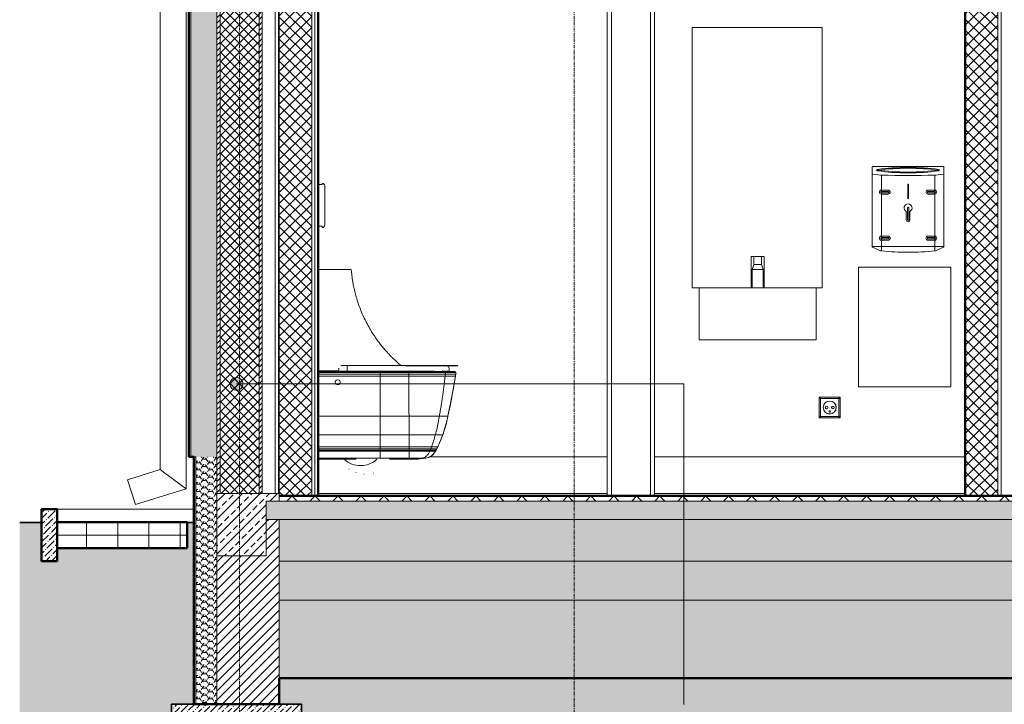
# Model space of a CAD drawing. Header units: millimetres. Extents: x -37728 to 44100, y 631619 to 691915.
# Tile 190 of 256: x -8476 to -4691, y 684327 to 686958. Entities that reach past the tile are written whole.
import ezdxf

# ---------------------------------------------------------------- set-up
doc = ezdxf.new("R2010")
doc.units = ezdxf.units.MM
doc.linetypes.add('Linia siatki', pattern=[2.2225, 1.27, -0.3175, 0.3175, -0.3175])
doc.layers.add('_XREF', color=7, linetype='Continuous')
for name, color, linetype, lineweight in [('A-ANNO-IDEN', 252, 'Continuous', 5), ('A-DOOR', 252, 'Continuous', 5), ('A-FLOR', 252, 'Continuous', 5), ('A-FLOR-MCUT', 252, 'Continuous', 5), ('A-FLOR-PATT', 252, 'Continuous', 5), ('A-GENM', 252, 'Continuous', 5), ('A-WALL', 252, 'Continuous', 35), ('A-WALL-PATT', 252, 'Continuous', 35), ('C-TOPO', 252, 'Continuous', 5), ('E-ELEC-FIXT', 252, 'Continuous', 5), ('I-FURN', 252, 'Continuous', 5), ('P-PIPE', 252, 'Continuous', 5), ('P-SANR-FIXT', 252, 'Continuous', 5), ('S-FNDN', 252, 'Continuous', 5), ('S-GRID', 252, 'Continuous', 5)]:
    doc.layers.add(name, color=color, linetype=linetype, lineweight=lineweight)
pattern_1 = [(0, (-605.9514, 3277.6592), (2.381, 1.375), [1.587, -3.175]), (120, (-605.9514, 3277.6592), (-2.381285, 1.3745065), [1.588, -3.175]), (60, (-605.9514, 3277.6592), (-0.000285, 2.7495065), [0, -3.175, 1.587, 0])]
pattern_2 = [(45, (-605.9514, 3277.6592), (-1.06066, 1.06066), [])]
pattern_3 = [(45, (-605.9514, 3277.6592), (-1.767767, 1.767767), []), (135, (-605.9514, 3277.6592), (-1.767767, -1.767767), [])]
pattern_4 = [(45, (-605.9514, 3277.6592), (0.841457, 3.0872282), [3.969, -0.79375, 0.16764, -0.62611])]
pattern_5 = [(45, (-605.9514, 3277.6592), (-2.12132, 2.12132), []), (135, (-605.9514, 3277.6592), (-2.12132, -2.12132), [])]

# ---------------------------------------------------------------- blocks, each defined once
blk = doc.blocks.new('Gniazdko - pojedyncze - Pojedyncza-8825553-Przekrój')
at = {"layer": 'E-ELEC-FIXT', "color": 252}
for p, q in [((65750.53, 48), (65758.53, 48)), ((65750.53, 48), (65751.03, 47.5)), ((65750.53, 40), (65750.53, 48)), ((65758.03, 47.5), (65751.03, 47.5)), ((65751.03, 47.5), (65751.03, 40.5)), ((65758.03, 47.5), (65758.53, 48)), ((65758.03, 40.5), (65758.03, 47.5)), ((65758.53, 48), (65758.53, 40)), ((65750.53, 40), (65751.03, 40.5)), ((65758.53, 40), (65750.53, 40)), ((65751.03, 40.5), (65758.03, 40.5)), ((65758.53, 40), (65758.03, 40.5))]:
    blk.add_line(p, q, dxfattribs=at)
for centre, radius in [((65754.53, 44), 2.5), ((65754.53, 44), 2.48), ((65753.35, 44), 0.5), ((65753.35, 44), 0.473), ((65754.53, 42.47), 0.291), ((65755.76, 44), 0.5), ((65755.76, 44), 0.473)]:
    blk.add_circle(centre, radius, dxfattribs=at)
blk = doc.blocks.new('Drz Drzwi pełne x1 ___regulowane - Dd - W - łazienkowe - 87_6 x 203_7 _80 x 200_-9243152-Przekrój')
at = {"layer": 'A-DOOR', "color": 252}
for p, q in [((65669.01, 219.7), (65669.01, 10)), ((65670.61, 219.7), (65669.01, 219.7)), ((65670.61, 10), (65670.61, 219.7)), ((65685.61, 219.7), (65685.61, 10)), ((65687.21, 219.7), (65685.61, 219.7)), ((65687.21, 10), (65687.21, 219.7)), ((65685.61, 212.2), (65670.61, 212.2)), ((65669.01, 10), (65670.61, 10)), ((65685.61, 10), (65687.21, 10))]:
    blk.add_line(p, q, dxfattribs=at)
blk = doc.blocks.new('ARu Rura spustowa okrągła ___FK_04_0 - Na ziemię _φ10_-9230879-Przekrój')
at = {"layer": 'P-PIPE', "color": 252}
for p, q in [((65467.76, 316.69), (65467.76, 274.6)), ((65468.67, 316.69), (65467.76, 316.69)), ((65477.76, 316.69), (65468.87, 316.69)), ((65477.76, 316.13), (65477.76, 316.69)), ((65477.76, 278.75), (65477.76, 315.68)), ((65503.06, 253.45), (65477.76, 278.75)), ((65467.76, 274.6), (65497.06, 245.31)), ((65497.06, 245.31), (65497.06, 20.14)), ((65507.06, 231.32), (65507.06, 234.07)), ((65507.06, 12.79), (65507.06, 220.25)), ((65497.06, 20.14), (65484.57, 16.24)), ((65484.57, 16.24), (65487.55, 6.69)), ((65487.55, 6.69), (65507.06, 12.79))]:
    blk.add_line(p, q, dxfattribs=at)
for points, knots in [([(65467.76, 274.6), (65467.76, 274.61), (65467.88, 274.65), (65468.38, 274.86), (65469.19, 275.19), (65470.06, 275.56), (65470.84, 275.88), (65471.47, 276.14), (65472.11, 276.4), (65472.76, 276.68), (65473.42, 276.95), (65474.06, 277.21), (65474.68, 277.47), (65475.47, 277.8), (65476.34, 278.16), (65477.14, 278.49), (65477.65, 278.7), (65477.76, 278.75), (65477.76, 278.75)], [0, 0, 0, 0, 0.083333, 0.166667, 0.25, 0.333333, 0.375, 0.416667, 0.458333, 0.5, 0.541667, 0.583333, 0.625, 0.666667, 0.75, 0.833333, 0.916667, 1, 1, 1, 1]), ([(65497.06, 245.31), (65497.06, 245.31), (65497.18, 245.35), (65497.68, 245.56), (65498.49, 245.9), (65499.36, 246.26), (65500.14, 246.58), (65500.76, 246.84), (65501.41, 247.11), (65502.06, 247.38), (65502.62, 247.61), (65502.95, 247.74), (65503.07, 247.79)], [0, 0, 0, 0, 0.0833333, 0.1666667, 0.25, 0.3333333, 0.375, 0.4166667, 0.4583333, 0.5, 0.5416667, 0.5643951, 0.5643951, 0.5643951, 0.5643951]), ([(65497.06, 20.14), (65497.06, 20.14), (65497.18, 20.06), (65497.6, 19.75), (65498.08, 19.39), (65498.52, 19.07), (65499.01, 18.71), (65499.56, 18.31), (65500.14, 17.88), (65500.76, 17.42), (65501.41, 16.95), (65501.95, 16.55), (65502.39, 16.23), (65502.82, 15.91), (65503.25, 15.59), (65503.67, 15.29), (65504.08, 14.98), (65504.57, 14.62), (65505.11, 14.22), (65505.61, 13.86), (65506.04, 13.54), (65506.53, 13.18), (65506.95, 12.87), (65507.06, 12.79), (65507.06, 12.79)], [0, 0, 0, 0, 0.083333, 0.166667, 0.208333, 0.25, 0.291667, 0.333333, 0.375, 0.416667, 0.458333, 0.5, 0.520833, 0.541667, 0.583333, 0.604167, 0.625, 0.666667, 0.708333, 0.75, 0.791667, 0.833333, 0.916667, 1, 1, 1, 1])]:
    blk.add_open_spline(points, degree=3, knots=knots, dxfattribs=at)
blk = doc.blocks.new('Mediclinics_Steel paper towel CZ folds dispenser_DT2106x - DT2106C-9027484-Przekrój')
at = {"layer": 'A-GENM', "color": 252}
for p, q in [((65770.93, 105.76), (65770.93, 136.53)), ((65771.01, 136.69), (65798.36, 136.69)), ((65798.43, 105.76), (65798.43, 136.53)), ((65774.08, 133.35), (65771.05, 133.72)), ((65772.67, 135.1), (65772.67, 135.39)), ((65774.4, 133.32), (65774.4, 104.21)), ((65794.97, 133.32), (65794.97, 104.21)), ((65798.32, 133.72), (65795.28, 133.35)), ((65796.67, 135.1), (65796.67, 135.39)), ((65784.53, 124.48), (65784.53, 129.68)), ((65784.83, 129.68), (65784.83, 124.48)), ((65774.43, 127.57), (65777.03, 127.57)), ((65777.03, 127.04), (65774.43, 127.04)), ((65774.43, 126.54), (65777.03, 126.54)), ((65777.03, 126.01), (65774.43, 126.01)), ((65792.33, 127.57), (65794.93, 127.57)), ((65794.93, 127.04), (65792.33, 127.04)), ((65792.33, 126.54), (65794.93, 126.54)), ((65794.93, 126.01), (65792.33, 126.01)), ((65783.98, 116.13), (65783.98, 119.38)), ((65784.43, 120.73), (65784.43, 116.13)), ((65784.93, 116.13), (65784.93, 120.73)), ((65785.38, 119.38), (65785.38, 116.13)), ((65774.43, 109.87), (65777.03, 109.87)), ((65792.33, 109.87), (65794.93, 109.87)), ((65777.03, 109.34), (65774.43, 109.34)), ((65774.43, 108.84), (65777.03, 108.84)), ((65777.03, 108.31), (65774.43, 108.31)), ((65794.93, 109.34), (65792.33, 109.34)), ((65792.33, 108.84), (65794.93, 108.84)), ((65794.93, 108.31), (65792.33, 108.31)), ((65798.43, 105.86), (65770.93, 105.86)), ((65774.1, 104.29), (65771.04, 105.61)), ((65795.27, 104.29), (65798.33, 105.61))]:
    blk.add_line(p, q, dxfattribs=at)
for centre, radius, start, end in [((65771.13, 136.53), 0.193, 126.3422, 180), ((65798.24, 136.53), 0.193, 0, 53.6578), ((65784.68, 129.68), 0.15, 0, 180), ((65774.43, 126.79), 0.78, 90, 270), ((65774.43, 126.79), 0.25, 90, 270), ((65777.03, 126.79), 0.78, 270, 90), ((65777.03, 126.79), 0.25, 270, 90), ((65792.33, 126.79), 0.78, 90, 270), ((65792.33, 126.79), 0.25, 90, 270), ((65794.93, 126.79), 0.78, 270, 90), ((65794.93, 126.79), 0.25, 270, 90), ((65784.68, 120.73), 1.52, 297.4211, 242.5789), ((65784.68, 124.48), 0.15, 180, 0), ((65784.68, 120.73), 0.25, 0, 180), ((65784.68, 116.13), 0.7, 180, 0), ((65784.68, 116.13), 0.25, 180, 0), ((65774.43, 109.09), 0.78, 90, 270), ((65777.03, 109.09), 0.78, 270, 90), ((65792.33, 109.09), 0.78, 90, 270), ((65794.93, 109.09), 0.78, 270, 90), ((65774.43, 109.09), 0.25, 90, 270), ((65777.03, 109.09), 0.25, 270, 90), ((65792.33, 109.09), 0.25, 90, 270), ((65794.93, 109.09), 0.25, 270, 90), ((65771.11, 105.77), 0.18, 184.3506, 246.7069), ((65774.5, 105.21), 1, 246.249, 264.0756), ((65784.63, 202.83), 99.14, 264.0756, 270.0317), ((65784.74, 202.83), 99.14, 269.9683, 275.9242), ((65784.74, 202.83), 99.14, 269.9683, 275.9162), ((65794.87, 105.21), 1, 275.053, 293.751), ((65798.26, 105.77), 0.18, 293.2931, 355.6494)]:
    blk.add_arc(centre, radius, start, end, dxfattribs=at)
for centre, major_axis, start_param, end_param in [((65784.06, 130.5), (22.31, 0), 1.543125, 2.093468), ((65785.29, 130.5), (22.31, 0), 1.048125, 1.598468), ((65771.14, 133.76), (0.208, 0), 3.141592, 4.262019), ((65773.17, 135.39), (0.5, 0), 2.108357, 4.174828), ((65773.17, 135.1), (0.5, 0), 3.141593, 4.174828), ((65784.06, 140.28), (22.31, 0), 4.189717, 4.740061), ((65784.06, 139.99), (22.31, 0), 4.189717, 4.740061), ((65784.06, 130.21), (22.23, 0), 1.543025, 2.079309), ((65774.5, 133.57), (0.973, 0), 4.270391, 4.611062), ((65784.69, 165.11), (123.26, 0), 4.628821, 4.795707), ((65785.29, 130.21), (22.23, 0), 1.062295, 1.598567), ((65785.29, 140.28), (22.31, 0), 4.684717, 5.235061), ((65785.29, 139.99), (22.31, 0), 4.684717, 5.235061), ((65794.87, 133.57), (0.973, 0), 4.795707, 5.152229), ((65796.17, 135.39), (0.5, 0), 5.24995, 7.316421), ((65796.17, 135.1), (0.5, 0), 5.24995, 6.283185), ((65798.23, 133.76), (-0.208, 0), 2.044867, 3.150243)]:
    blk.add_ellipse(centre, major_axis=major_axis, ratio=0.258819, start_param=start_param, end_param=end_param, dxfattribs=at)
blk = doc.blocks.new('PRD_AR_WstBns_RodanWasteBin_RODX605_605S_607 - RODX605-8269103-Przekrój')
at = {"layer": 'I-FURN', "color": 252}
for p, q in [((65765.64, 97.77), (65765.64, 52)), ((65800.91, 98), (65765.86, 98)), ((65801.14, 52), (65801.14, 97.77)), ((65765.64, 52), (65765.86, 52)), ((65765.86, 52), (65800.91, 52)), ((65800.91, 52), (65801.14, 52))]:
    blk.add_line(p, q, dxfattribs=at)
for points in [[(65765.64, 97.77), (65765.64, 97.79), (65765.64, 97.82), (65765.65, 97.86), (65765.67, 97.89), (65765.69, 97.92), (65765.7, 97.93)], [(65765.7, 97.93), (65765.72, 97.92), (65765.74, 97.89), (65765.78, 97.86), (65765.82, 97.82), (65765.84, 97.79), (65765.86, 97.77)], [(65800.91, 97.77), (65800.93, 97.79), (65800.96, 97.82), (65801, 97.86), (65801.03, 97.89), (65801.06, 97.92), (65801.07, 97.93)], [(65801.07, 97.93), (65801.09, 97.92), (65801.11, 97.89), (65801.12, 97.86), (65801.13, 97.82), (65801.14, 97.79), (65801.14, 97.77)]]:
    blk.add_open_spline(points, degree=3, knots=[0, 0, 0, 0, 0.333333, 0.5, 0.666667, 1, 1, 1, 1], dxfattribs=at)
for points in [[(65765.86, 98), (65765.84, 98), (65765.8, 97.99), (65765.75, 97.97), (65765.72, 97.95), (65765.7, 97.93)], [(65801.07, 97.93), (65801.06, 97.95), (65801.03, 97.97), (65800.97, 97.99), (65800.93, 98), (65800.91, 98)]]:
    blk.add_open_spline(points, degree=3, dxfattribs=at)
blk = doc.blocks.new('OHy Szereg Ustęp ___FK_04_0 - Ustęp-9271751-Przekrój')
at = {"layer": 'P-SANR-FIXT', "color": 252}
for p, q in [((65559.36, 129.66), (65557.86, 129.66)), ((65559.36, 130.16), (65559.36, 129.66)), ((65560.36, 114.16), (65560.36, 129.16)), ((65557.86, 113.66), (65559.36, 113.66)), ((65559.36, 113.66), (65559.36, 113.16)), ((65560.38, 116.77), (65560.36, 116.77)), ((65560.36, 114.37), (65560.38, 114.37)), ((65560.38, 114.37), (65560.38, 116.77)), ((65560.38, 114.37), (65560.38, 116.77)), ((65557.86, 58.16), (65565.81, 58.16)), ((65581.75, 57.91), (65557.86, 57.91)), ((65557.86, 57.4), (65581.75, 57.4)), ((65557.86, 56.86), (65581.75, 56.86)), ((65565.81, 59.12), (65565.81, 57.95)), ((65569.04, 57.95), (65566.3, 57.95)), ((65566.63, 60.1), (65566.63, 60.05)), ((65566.71, 60.1), (65566.63, 60.1)), ((65569.09, 60.1), (65566.63, 60.1)), ((65566.63, 60.05), (65566.71, 60.07)), ((65569.04, 57.95), (65569.04, 59.12)), ((65569.04, 57.95), (65590.12, 57.95)), ((65569.09, 60.1), (65594.55, 60.1)), ((65590.12, 60.1), (65569.09, 60.1)), ((65592.75, 57.91), (65581.75, 57.91)), ((65581.75, 56.86), (65581.75, 57.4)), ((65581.75, 57.4), (65592.75, 57.4)), ((65581.75, 56.02), (65581.75, 56.86)), ((65581.75, 56.86), (65592.75, 56.86)), ((65602.4, 57.95), (65590.12, 57.95)), ((65594.55, 60), (65591.38, 60)), ((65592.75, 57.91), (65606.33, 57.91)), ((65606.78, 57.4), (65592.75, 57.4)), ((65592.75, 56.86), (65592.75, 57.4)), ((65606.78, 56.86), (65592.75, 56.86)), ((65611.61, 60.1), (65594.55, 60.1)), ((65594.55, 60), (65611.61, 60)), ((65610.15, 57.91), (65605.47, 58.07)), ((65606.33, 57.91), (65610.15, 57.91)), ((65610.73, 57.4), (65606.78, 57.4)), ((65606.78, 56.86), (65606.78, 57.4)), ((65610.73, 56.86), (65606.78, 56.86)), ((65607.08, 60.1), (65607.18, 60.1)), ((65607.43, 59.95), (65607.52, 59.85)), ((65608.16, 57.96), (65608.16, 59.12)), ((65610.6, 56.02), (65610.73, 56.86)), ((65610.73, 56.86), (65610.73, 57.4)), ((65610.73, 56.86), (65610.73, 57.4)), ((65611.61, 60), (65611.61, 60.1)), ((65557.86, 56.02), (65581.75, 56.02)), ((65564.37, 54.02), (65564.37, 53.71)), ((65566.37, 53.71), (65566.37, 54.02)), ((65581.75, 56.02), (65592.75, 56.02)), ((65606.68, 56.02), (65592.75, 56.02)), ((65610.6, 56.02), (65606.68, 56.02)), ((65557.86, 40.66), (65581.74, 40.66)), ((65581.74, 38.81), (65581.74, 40.66)), ((65581.74, 40.66), (65592.78, 40.66)), ((65604.46, 40.66), (65592.78, 40.66)), ((65607.74, 40.66), (65604.46, 40.66)), ((65607.33, 38.81), (65605.75, 33.57)), ((65607.33, 38.81), (65607.74, 40.66)), ((65557.86, 33.57), (65581.73, 33.57)), ((65581.73, 33.57), (65592.8, 33.57)), ((65602.92, 33.57), (65592.8, 33.57)), ((65605.75, 33.57), (65602.92, 33.57)), ((65605.75, 33.57), (65603.83, 28.92)), ((65557.86, 28.92), (65581.73, 28.92)), ((65557.86, 28.17), (65581.73, 28.17)), ((65557.86, 27.57), (65581.72, 27.57)), ((65557.86, 27.21), (65581.72, 27.21)), ((65581.72, 27.57), (65581.73, 28.17)), ((65581.72, 27.21), (65581.72, 27.57)), ((65581.72, 27.57), (65592.83, 27.57)), ((65581.72, 27.21), (65592.83, 27.21)), ((65581.73, 28.92), (65592.82, 28.92)), ((65581.73, 28.17), (65581.73, 28.92)), ((65581.73, 28.17), (65592.82, 28.17)), ((65601.42, 28.92), (65592.82, 28.92)), ((65601.13, 28.17), (65592.82, 28.17)), ((65600.9, 27.57), (65592.83, 27.57)), ((65600.73, 27.21), (65592.83, 27.21)), ((65602.94, 27.21), (65600.73, 27.21)), ((65603.15, 27.57), (65600.9, 27.57)), ((65603.45, 28.17), (65601.13, 28.17)), ((65603.82, 28.92), (65601.42, 28.92)), ((65602.94, 27.21), (65603.15, 27.57)), ((65603.15, 27.57), (65603.45, 28.17)), ((65603.45, 28.17), (65603.83, 28.92)), ((65557.86, 24.49), (65581.71, 24.49)), ((65572.45, 24.16), (65557.86, 24.16)), ((65572.45, 24.16), (65557.86, 24.16)), ((65581.71, 24.49), (65592.89, 24.49)), ((65592.96, 24.16), (65585.22, 24.16)), ((65592.96, 24.16), (65585.22, 24.16)), ((65597.83, 24.49), (65592.89, 24.49)), ((65592.96, 24.16), (65594.33, 24.16)), ((65592.96, 24.16), (65594.33, 24.16)), ((65594.33, 24.16), (65595.4, 24.16)), ((65594.33, 24.16), (65595.4, 24.16)), ((65595.4, 24.16), (65596.08, 24.16)), ((65595.4, 24.16), (65595.91, 24.16)), ((65595.91, 24.16), (65596.08, 24.16)), ((65599.2, 24.49), (65596.08, 24.16)), ((65599.2, 24.49), (65596.08, 24.16)), ((65599.2, 24.49), (65597.83, 24.49)), ((65600.18, 24.76), (65599.2, 24.49))]:
    blk.add_line(p, q, dxfattribs=at)
at = {"layer": 'P-SANR-FIXT', "color": 252, "flags": 128}
for points in [[(65569.09, 60.1), (65567.76, 60.1), (65566.93, 60.1), (65566.86, 60.1)], [(65592.52, 60.1), (65590.63, 60.1), (65590.12, 60.1)], [(65592.75, 56.02), (65592.75, 56.44), (65592.75, 56.86)], [(65606.68, 56.02), (65606.73, 56.44), (65606.78, 56.86)], [(65607.39, 60), (65607.96, 59.71), (65608.16, 59.12)], [(65610.15, 57.91), (65610.38, 57.81), (65610.54, 57.7), (65610.65, 57.57), (65610.72, 57.42), (65610.73, 57.4)], [(65610.6, 56.02), (65610.66, 56.44), (65610.73, 56.85)], [(65610.6, 56.02), (65609.53, 49.54), (65607.74, 40.66)], [(65592.78, 38.81), (65592.78, 39.73), (65592.78, 40.66)], [(65604.14, 38.81), (65604.3, 39.73), (65604.46, 40.66)], [(65607.33, 38.81), (65607.53, 39.73), (65607.74, 40.66)], [(65592.82, 28.17), (65592.82, 28.54), (65592.82, 28.92)], [(65592.83, 27.57), (65592.83, 27.87), (65592.82, 28.17)], [(65592.83, 27.21), (65592.83, 27.39), (65592.83, 27.57)], [(65602.94, 27.21), (65601.63, 25.6), (65599.8, 24.63), (65599.2, 24.49)], [(65600.73, 27.21), (65600.81, 27.39), (65600.9, 27.57)], [(65600.9, 27.57), (65601.01, 27.87), (65601.13, 28.17)], [(65601.13, 28.17), (65601.28, 28.54), (65601.42, 28.92)], [(65602.94, 27.21), (65603.04, 27.39), (65603.15, 27.57)], [(65603.15, 27.57), (65603.3, 27.87), (65603.45, 28.17)], [(65603.45, 28.17), (65603.64, 28.54), (65603.82, 28.92)]]:
    blk.add_lwpolyline(points, dxfattribs=at)
at = {"layer": 'P-SANR-FIXT', "color": 252}
for centre, start, end in [((65559.36, 129.16), 0, 90), ((65559.36, 114.16), 270, 0)]:
    blk.add_arc(centre, 1, start, end, dxfattribs=at)
for start_param, end_param in [(0, 3.141593), (3.141593, 6.283185)]:
    blk.add_ellipse((65565.37, 53.71), major_axis=(1, 0), ratio=0.984808, start_param=start_param, end_param=end_param, dxfattribs=at)
for points, knots in [([(65569.04, 59.12), (65569.04, 59.23), (65569.04, 59.45), (65569.05, 59.78), (65569.06, 59.99), (65569.07, 60.06), (65569.08, 60.08)], [-1, -1, -1, -1, -0.7857143, -0.5714286, -0.2857143, -0.1428571, -0.1428571, -0.1428571, -0.1428571]), ([(65581.75, 57.4), (65581.75, 57.49), (65581.75, 57.64), (65581.75, 57.81), (65581.75, 57.88), (65581.75, 57.91)], [0, 0, 0, 0, 0.285714, 0.571429, 1, 1, 1, 1]), ([(65581.74, 40.66), (65581.74, 41.3), (65581.74, 42.79), (65581.74, 46.33), (65581.75, 50.3), (65581.75, 53.86), (65581.75, 55.37), (65581.75, 56.02)], [0, 0, 0, 0, 0.166667, 0.333333, 0.666667, 0.833333, 1, 1, 1, 1]), ([(65592.78, 40.66), (65592.78, 41.02), (65592.77, 41.79), (65592.77, 43.05), (65592.77, 44.17), (65592.77, 45.07), (65592.77, 45.75), (65592.77, 46.43), (65592.76, 47.29), (65592.76, 48.34), (65592.76, 49.39), (65592.76, 50.26), (65592.76, 50.93), (65592.76, 51.61), (65592.76, 52.51), (65592.75, 53.62), (65592.75, 54.89), (65592.75, 55.66), (65592.75, 56.02)], [-1, -1, -1, -1, -0.916667, -0.833333, -0.75, -0.708333, -0.666667, -0.625, -0.583333, -0.5, -0.416667, -0.375, -0.333333, -0.291667, -0.25, -0.166667, -0.083333, 0, 0, 0, 0]), ([(65604.46, 40.66), (65604.53, 41.02), (65604.66, 41.79), (65604.87, 43.05), (65605.05, 44.17), (65605.19, 45.07), (65605.3, 45.75), (65605.4, 46.43), (65605.53, 47.29), (65605.68, 48.34), (65605.83, 49.39), (65605.95, 50.26), (65606.04, 50.93), (65606.13, 51.61), (65606.25, 52.51), (65606.4, 53.62), (65606.55, 54.89), (65606.64, 55.66), (65606.68, 56.02)], [-1, -1, -1, -1, -0.916667, -0.833333, -0.75, -0.708333, -0.666667, -0.625, -0.583333, -0.5, -0.416667, -0.375, -0.333333, -0.291667, -0.25, -0.166667, -0.083333, 0, 0, 0, 0]), ([(65607.74, 40.66), (65607.82, 41.02), (65608, 41.79), (65608.27, 43.05), (65608.5, 44.17), (65608.68, 45.07), (65608.81, 45.75), (65608.94, 46.43), (65609.11, 47.29), (65609.31, 48.34), (65609.5, 49.39), (65609.65, 50.26), (65609.77, 50.93), (65609.89, 51.61), (65610.05, 52.51), (65610.23, 53.62), (65610.43, 54.89), (65610.55, 55.66), (65610.6, 56.02)], [-1, -1, -1, -1, -0.916667, -0.833333, -0.75, -0.708333, -0.666667, -0.625, -0.583333, -0.5, -0.416667, -0.375, -0.333333, -0.291667, -0.25, -0.166667, -0.083333, 0, 0, 0, 0]), ([(65580.46, 24.17), (65579.74, 23.51), (65578.06, 22.4), (65574.96, 21.5), (65571.54, 21.77), (65569.18, 22.99), (65568.13, 23.92), (65567.93, 24.12)], [0.2299944, 0.2299944, 0.2299944, 0.2299944, 0.3333333, 0.4444444, 0.5833333, 0.7222222, 0.7576721, 0.7576721, 0.7576721, 0.7576721]), ([(65579.14, 18.74), (65579.11, 18.73), (65579.07, 18.72), (65579.02, 18.71), (65579, 18.71)], [0.361870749, 0.361870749, 0.361870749, 0.361870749, 0.363636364, 0.365477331, 0.365477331, 0.365477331, 0.365477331])]:
    blk.add_open_spline(points, degree=3, knots=knots, dxfattribs=at)
for points in [[(65592.75, 57.4), (65592.75, 57.47), (65592.75, 57.59), (65592.75, 57.74), (65592.75, 57.84), (65592.75, 57.89), (65592.75, 57.91)], [(65606.78, 57.4), (65606.77, 57.47), (65606.72, 57.59), (65606.62, 57.74), (65606.48, 57.84), (65606.38, 57.89), (65606.33, 57.91)], [(65610.73, 57.4), (65610.71, 57.47), (65610.65, 57.59), (65610.51, 57.74), (65610.34, 57.84), (65610.21, 57.89), (65610.15, 57.91)], [(65581.73, 33.57), (65581.73, 34.42), (65581.74, 36.15), (65581.74, 37.91), (65581.74, 38.81)], [(65592.8, 33.57), (65592.79, 34.42), (65592.79, 36.15), (65592.78, 37.91), (65592.78, 38.81)], [(65602.92, 33.57), (65603.17, 34.42), (65603.63, 36.15), (65603.99, 37.91), (65604.14, 38.81)], [(65605.75, 33.57), (65606.07, 34.42), (65606.67, 36.15), (65607.13, 37.91), (65607.33, 38.81)], [(65581.73, 28.92), (65581.73, 29.67), (65581.73, 31.21), (65581.73, 32.78), (65581.73, 33.57)], [(65592.82, 28.92), (65592.81, 29.67), (65592.81, 31.21), (65592.8, 32.77), (65592.8, 33.57)], [(65601.42, 28.92), (65601.7, 29.67), (65602.24, 31.21), (65602.7, 32.78), (65602.92, 33.57)], [(65603.82, 28.92), (65604.19, 29.67), (65604.87, 31.21), (65605.47, 32.78), (65605.75, 33.57)], [(65581.71, 24.49), (65581.71, 24.56), (65581.71, 24.79), (65581.72, 25.38), (65581.72, 26.19), (65581.72, 26.85), (65581.72, 27.21)], [(65592.89, 24.49), (65592.88, 24.56), (65592.87, 24.79), (65592.85, 25.38), (65592.84, 26.19), (65592.83, 26.85), (65592.83, 27.21)], [(65597.83, 24.49), (65598.14, 24.56), (65598.73, 24.79), (65599.55, 25.38), (65600.24, 26.19), (65600.59, 26.85), (65600.73, 27.21)], [(65599.2, 24.49), (65599.99, 24.63), (65601.49, 25.27), (65602.56, 26.5), (65602.94, 27.21)], [(65592.96, 24.16), (65592.95, 24.17), (65592.92, 24.22), (65592.9, 24.38), (65592.89, 24.49)], [(65595.4, 24.16), (65595.81, 24.17), (65596.63, 24.23), (65597.44, 24.39), (65597.83, 24.49)], [(65596.08, 24.16), (65596.14, 24.16), (65596.21, 24.17), (65596.27, 24.17)], [(65569.74, 20.27), (65569.72, 20.28), (65569.7, 20.3), (65569.69, 20.31)], [(65572.43, 18.97), (65572.39, 18.99), (65572.35, 19), (65572.31, 19.01)], [(65575.55, 18.4), (65575.52, 18.4), (65575.48, 18.4), (65575.45, 18.41)]]:
    blk.add_open_spline(points, degree=3, dxfattribs=at)
blk = doc.blocks.new('ZZZ OHy Pisuar ___FK_04_0 - przykład-5707103-Przekrój')
at = {"layer": 'P-SANR-FIXT', "color": 252}
blk.add_line((65570.57, 97), (65557.86, 97), dxfattribs=at)
for points in [[(65571.36, 91.2), (65571.26, 91.75), (65571.07, 92.8), (65570.87, 94.21), (65570.72, 95.39), (65570.63, 96.3), (65570.58, 96.87), (65570.57, 97), (65570.57, 97)], [(65582.67, 67.19), (65582.81, 67.02), (65582.95, 66.86), (65583.09, 66.69)], [(65583.09, 66.69), (65582.95, 66.86), (65582.81, 67.02), (65582.67, 67.19)]]:
    blk.add_open_spline(points, degree=3, dxfattribs=at)
for points, knots in [([(65582.83, 67), (65582.45, 67.46), (65581.69, 68.4), (65580.18, 70.41), (65578.13, 73.47), (65575.79, 77.71), (65573.75, 82.44), (65572.51, 86.3), (65571.77, 89.2), (65571.49, 90.55), (65571.36, 91.2)], [-1, -1, -1, -1, -0.931818, -0.863636, -0.727273, -0.545455, -0.363636, -0.181818, -0.090909, 0, 0, 0, 0]), ([(65589.65, 60.17), (65589.69, 60.14), (65589.69, 60.14), (65589.13, 60.6), (65587.89, 61.7), (65586.55, 62.97), (65585.41, 64.11), (65584.15, 65.46), (65583.28, 66.46), (65582.83, 67)], [-0.5294118, -0.5294118, -0.5294118, -0.5294118, -0.4705882, -0.3529412, -0.2352941, -0.1764706, -0.1176471, -0.0588235, 0, 0, 0, 0])]:
    blk.add_open_spline(points, degree=3, knots=knots, dxfattribs=at)
blk = doc.blocks.new('OHy Szereg Umywalka ___FK_04_0 - _45 x 30_-9272457-Przekrój')
at = {"layer": 'P-SANR-FIXT', "color": 252}
for p, q in [((65724.36, 90), (65724.36, 102)), ((65724.36, 102), (65725.41, 102)), ((65725.41, 99), (65724.71, 97)), ((65725.41, 102), (65725.41, 99)), ((65728.31, 102), (65725.41, 102)), ((65728.31, 99), (65725.41, 99)), ((65728.31, 99), (65728.31, 102)), ((65728.31, 102), (65729.36, 102)), ((65729.01, 97), (65728.31, 99)), ((65729.36, 102), (65729.36, 90)), ((65724.71, 97), (65724.71, 90)), ((65729.01, 97), (65724.71, 97)), ((65729.01, 90), (65729.01, 97)), ((65726.86, 90), (65704.36, 90)), ((65704.36, 70), (65704.36, 90)), ((65749.36, 90), (65726.86, 90)), ((65749.36, 90), (65749.36, 70)), ((65704.36, 70), (65726.86, 70)), ((65726.86, 70), (65749.36, 70))]:
    blk.add_line(p, q, dxfattribs=at)
blk = doc.blocks.new('MEBLE lustro łazienka wtopione - MEBLE lustro łazienka wtopione-8946309-Przekrój')
at = {"layer": 'I-FURN', "color": 252}
for p, q in [((65701.61, 190), (65751.61, 190)), ((65701.61, 90), (65701.61, 190)), ((65751.61, 90), (65751.61, 190)), ((65704.36, 90), (65701.61, 90)), ((65751.61, 90), (65749.36, 90))]:
    blk.add_line(p, q, dxfattribs=at)
blk = doc.blocks.new('A$C4e31ac75')
at = {"layer": 'A-ANNO-IDEN'}
h = blk.add_hatch(color=256, dxfattribs=at)
edge = h.paths.add_edge_path()
edge.add_arc((-1086.55, 3027.71), 2.5, 0, 360)
at = {"layer": 'A-FLOR-PATT', "lineweight": 5}
h = blk.add_hatch(dxfattribs=at)
h.set_pattern_fill('FP_12', color=256, style=0, pattern_type=2)
h.set_pattern_definition([(45, (-605.9514, 3277.659), (-4.41942, 4.41942), []), (135, (-605.9514, 3277.659), (-4.41942, -4.41942), [])])
h.paths.add_polyline_path([(-1070.15, 2982.66), (-634.75, 2982.66), (-634.75, 2984.66), (-1070.15, 2984.66)])
h.paths.add_polyline_path([(-534.21, 2982.66), (-315.75, 2982.66), (-315.75, 2984.66), (-327.14, 2984.66), (-327.14, 2984.51), (-331.69, 2984.56), (-331.71, 2984.66), (-365.69, 2984.66), (-365.69, 2984.51), (-370.24, 2984.51), (-370.27, 2984.66), (-622.25, 2984.66), (-622.25, 2982.66), (-597.78, 2982.66)])
h = blk.add_hatch(dxfattribs=at)
h.set_pattern_fill('FP_13', color=256, style=0, pattern_type=2)
h.set_pattern_definition(pattern_4)
h.paths.add_polyline_path([(-1075.1, 2975.66), (-309.75, 2975.66), (-309.75, 2982.66), (-1075.1, 2982.66), (-1075.1, 2980.46)])
h = blk.add_hatch(dxfattribs=at)
h.set_pattern_fill('FP_16', color=256, style=0, pattern_type=2)
h.set_pattern_definition([(0, (-605.951, 3277.659), (0, 12), []), (90, (-605.951, 3277.659), (-12, 7e-16), [])])
h.paths.add_polyline_path([(-279.92, 2964.66), (-231.75, 2964.66), (-231.75, 2974.66), (-280.95, 2974.66), (-280.95, 2964.66)])
h.paths.add_polyline_path([(-1138.15, 2964.66), (-1105.5, 2964.66), (-1105.5, 2974.66), (-1155.5, 2974.66), (-1155.5, 2964.66)])
h = blk.add_hatch(dxfattribs=at)
h.set_pattern_fill('FP_8', color=256, style=0, pattern_type=2)
h.set_pattern_definition(pattern_1)
h.paths.add_polyline_path([(-343.49, 2959.66), (-315.75, 2959.66), (-315.75, 2975.66), (-1070.15, 2975.66), (-1070.15, 2959.66), (-375.28, 2959.66)])
h = blk.add_hatch(dxfattribs=at)
h.set_pattern_fill('FP_13', color=256, style=0, pattern_type=2)
h.set_pattern_definition(pattern_4)
h.paths.add_polyline_path([(-1042.79, 2944.66), (-315.75, 2944.66), (-315.75, 2959.66), (-1070.15, 2959.66), (-1070.15, 2944.66)])
h = blk.add_hatch(dxfattribs=at)
h.set_pattern_fill('FP_11', color=256, style=0, pattern_type=2)
h.set_pattern_definition([(50, (-605.9514, 3277.659), (9.10909, -0.79658), [0.9525, -10.477]), (355, (-605.951, 3277.659), (-1.76211, 9.55293), [0.762, -8.382]), (100.451, (-605.192, 3277.593), (7.34759, 8.75607), [0.8095, -8.905]), (46.184, (-605.951, 3280.199), (13.55348, -2.10193), [1.429, -15.716]), (96.636, (-604.822, 3280.024), (11.86985, 12.37158), [1.214, -13.357]), (351.184, (-605.951, 3280.199), (11.87023, 12.3709), [1.143, -12.573]), (21, (-604.6814, 3279.564), (7.58081, -5.11288), [0.9525, -10.478]), (326, (-604.681, 3279.564), (3.09017, 9.20947), [0.762, -8.382]), (71.451, (-604.049, 3279.138), (10.67137, 4.09605), [0.8095, -8.905]), (37.5, (-605.9514, 3277.659), (0.154318, 4.227553), [0.16764, -8.113, 0.16764, -8.341, -8.414]), (37.5, (-605.9514, 3277.659), (0.154318, 4.227553), [-16.789, 0.16764, -8.246]), (7.5, (-605.9514, 3277.659), (3.340787, 5.008912), [0.16764, -4.684, 0.16764, -7.922, -3.207]), (7.5, (-605.9514, 3277.659), (3.340787, 5.008912), [-12.941, 0.16764, -3.039]), (327.5, (-608.7834, 3277.659), (6.77975, -0.286649), [0.16764, -3.007, 0.16764, -9.738, -13.144]), (327.5, (-608.7834, 3277.659), (6.77975, -0.286649), [-13.081, 0.16764, -12.977]), (317.5, (-610.0534, 3277.659), (7.40663, 1.2711), [0.16764, -3.96, 0.16764, -6.411, -9.335]), (317.5, (-610.0534, 3277.659), (7.40663, 1.2711), [-10.706, 0.16764, -9.167])])
h.paths.add_polyline_path([(-407.06, 2914.66), (-315.75, 2914.66), (-315.75, 2944.66), (-1070.15, 2944.66), (-1070.15, 2914.66), (-534.21, 2914.66)])
at = {"layer": 'A-WALL-PATT', "lineweight": 5}
h = blk.add_hatch(dxfattribs=at)
h.set_pattern_fill('FP_9', color=256, style=0, pattern_type=2)
h.set_pattern_definition(pattern_2)
h.paths.add_polyline_path([(-1076.65, 2999.66), (-1076.65, 3298), (-1077.9, 3297.28), (-1077.9, 2999.66)])
h = blk.add_hatch(dxfattribs=at)
h.set_pattern_fill('FP_10', color=256, style=0, pattern_type=2)
h.set_pattern_definition(pattern_3)
h.paths.add_polyline_path([(-1077.9, 2999.66), (-1077.9, 3297.28), (-1092.9, 3288.62), (-1092.9, 2999.66)])
h = blk.add_hatch(dxfattribs=at)
h.set_pattern_fill('FP_8', color=256, style=0, pattern_type=2)
h.set_pattern_definition(pattern_1)
h.paths.add_polyline_path([(-1102.15, 2999.66), (-1094.15, 2999.66), (-1094.15, 3287.89), (-1104.15, 3282.12), (-1104.15, 2999.66), (-1102.95, 2999.66)])
h = blk.add_hatch(dxfattribs=at)
h.set_pattern_fill('FP_9', color=256, style=0, pattern_type=2)
h.set_pattern_definition(pattern_2)
h.paths.add_polyline_path([(-1092.9, 2999.66), (-1092.9, 3288.62), (-1094.15, 3287.89), (-1094.15, 2999.66)])
h = blk.add_hatch(dxfattribs=at)
h.set_pattern_fill('FP_15', color=256, style=0, pattern_type=2)
h.set_pattern_definition(pattern_5)
h.paths.add_polyline_path([(-1057.65, 2984.66), (-1057.65, 3289.66), (-1070.15, 3289.66), (-1070.15, 2984.66), (-1058.68, 2984.66)])
h = blk.add_hatch(dxfattribs=at)
h.set_pattern_fill('FP_15', color=256, style=0, pattern_type=2)
h.set_pattern_definition(pattern_5)
h.paths.add_polyline_path([(-793.83, 2984.66), (-793.83, 3289.66), (-806.33, 3289.66), (-806.33, 2984.66)])
h = blk.add_hatch(dxfattribs=at)
h.set_pattern_fill('FP_8', color=256, style=0, pattern_type=2)
h.set_pattern_definition(pattern_1)
h.paths.add_polyline_path([(-1094.15, 2985.66), (-1094.15, 2999.66), (-1102.15, 2999.66), (-1102.15, 2985.66)])
h = blk.add_hatch(dxfattribs=at)
h.set_pattern_fill('FP_9', color=256, style=0, pattern_type=2)
h.set_pattern_definition(pattern_2)
h.paths.add_polyline_path([(-1094.15, 2985.66), (-1092.9, 2985.66), (-1092.9, 2999.66), (-1094.15, 2999.66)])
h = blk.add_hatch(dxfattribs=at)
h.set_pattern_fill('FP_10', color=256, style=0, pattern_type=2)
h.set_pattern_definition(pattern_3)
h.paths.add_polyline_path([(-1092.9, 2985.66), (-1077.9, 2985.66), (-1077.9, 2999.66), (-1092.9, 2999.66)])
h = blk.add_hatch(dxfattribs=at)
h.set_pattern_fill('FP_9', color=256, style=0, pattern_type=2)
h.set_pattern_definition(pattern_2)
h.paths.add_polyline_path([(-1077.9, 2985.66), (-1076.65, 2985.66), (-1076.65, 2999.66), (-1077.9, 2999.66)])
h = blk.add_hatch(dxfattribs=at)
h.set_pattern_fill('FP_8', color=256, style=0, pattern_type=2)
h.set_pattern_definition(pattern_1)
h.paths.add_polyline_path([(-1094.15, 2961.66), (-1094.15, 2985.66), (-1102.15, 2985.66), (-1102.15, 2961.66)])
h = blk.add_hatch(dxfattribs=at)
h.set_pattern_fill('FP_18', color=256, style=0, pattern_type=2)
h.set_pattern_definition([(45, (-605.9514, 3277.659), (-3.36795, 3.36795), []), (45, (-602.5844, 3277.659), (-3.367242, 3.367242), [2.381, -1.191])])
h.paths.add_polyline_path([(-1094.15, 2961.66), (-1075.1, 2961.66), (-1075.1, 2982.66), (-1070.15, 2982.66), (-1070.15, 2985.66), (-1094.15, 2985.66), (-1094.15, 2980.46)])
h = blk.add_hatch(dxfattribs=at)
h.set_pattern_fill('FP_13', color=256, style=0, pattern_type=2)
h.set_pattern_definition(pattern_4)
h.paths.add_polyline_path([(-1161.5, 2959.66), (-1155.5, 2959.66), (-1155.5, 2979.66), (-1161.5, 2979.66)])
h = blk.add_hatch(dxfattribs=at)
h.set_pattern_fill('FP_7', color=256, style=0, pattern_type=2)
h.set_pattern_definition([(45, (-605.9514, 3277.6592), (-1.767767, 1.767767), [])])
h.paths.add_polyline_path([(-1070.15, 2904.66), (-1070.15, 2975.66), (-1075.1, 2975.66), (-1075.1, 2961.66), (-1094.15, 2961.66), (-1094.15, 2904.66)])
h = blk.add_hatch(dxfattribs=at)
h.set_pattern_fill('FP_8', color=256, style=0, pattern_type=2)
h.set_pattern_definition(pattern_1)
h.paths.add_polyline_path([(-1102.15, 2904.66), (-1094.15, 2904.66), (-1094.15, 2961.66), (-1102.15, 2961.66), (-1102.15, 2954.93)])
at = {"layer": 'C-TOPO'}
blk.add_hatch(color=256, dxfattribs=at).paths.add_polyline_path([(-661.35, 2852.81), (-152.77, 2852.81), (-152.77, 2974.42), (-225.75, 2974.42), (-225.75, 2959.66), (-231.75, 2959.66), (-231.75, 2964.66), (-280.95, 2964.66), (-280.95, 2974.42), (-282.95, 2974.42), (-282.95, 2904.66), (-278.75, 2904.66), (-278.75, 2864.66), (-328.75, 2864.66), (-328.75, 2904.66), (-315.75, 2904.66), (-315.75, 2914.66), (-1070.15, 2914.66), (-1070.15, 2904.66), (-1061.55, 2904.66), (-1061.55, 2864.66), (-1111.55, 2864.66), (-1111.55, 2904.66), (-1102.95, 2904.66), (-1102.95, 2974.43), (-1105.5, 2974.43), (-1105.5, 2964.66), (-1155.5, 2964.66), (-1155.5, 2959.66), (-1161.5, 2959.66), (-1161.5, 2974.43), (-1169.93, 2974.43), (-1169.93, 2852.81), (-788.5, 2852.81)])
at = {"layer": 'S-FNDN'}
h = blk.add_hatch(dxfattribs=at)
h.set_pattern_fill('FP_13', color=256, style=0, pattern_type=2)
h.set_pattern_definition(pattern_4)
h.paths.add_polyline_path([(-1111.55, 2864.66), (-1061.55, 2864.66), (-1061.55, 2904.66), (-1111.55, 2904.66)])
at = {"layer": 'A-ANNO-IDEN'}
for p, q in [((-1086.55, 3027.71), (-914.56, 3027.71)), ((-914.56, 3027.71), (-914.56, 2904.53))]:
    blk.add_line(p, q, dxfattribs=at)
blk.add_circle((-1086.55, 3027.71), 2.5, dxfattribs=at)
at = {"layer": 'A-FLOR', "lineweight": 50}
for p, q in [((-634.75, 2984.66), (-1055.15, 2984.66)), ((-1105.5, 2974.66), (-1155.5, 2974.66)), ((-1105.5, 2964.66), (-1105.5, 2974.66)), ((-1155.5, 2964.66), (-1105.5, 2964.66)), ((-1070.15, 2914.66), (-315.75, 2914.66))]:
    blk.add_line(p, q, dxfattribs=at)
at = {"layer": 'A-FLOR'}
blk.add_line((-1105.5, 2974.66), (-1102.95, 2974.66), dxfattribs=at)
at = {"layer": 'A-FLOR-MCUT'}
for p, q in [((-1070.15, 2984.66), (-1070.15, 2982.66)), ((-1075.1, 2982.66), (-1075.1, 2975.66)), ((-315.75, 2982.66), (-1070.15, 2982.66)), ((-309.75, 2975.66), (-1075.1, 2975.66)), ((-1070.15, 2975.66), (-1070.15, 2914.66)), ((-315.75, 2959.66), (-1070.15, 2959.66)), ((-315.75, 2944.66), (-1070.15, 2944.66))]:
    blk.add_line(p, q, dxfattribs=at)
at = {"layer": 'A-WALL', "lineweight": 5}
for p, q in [((-1077.9, 3297.28), (-1077.9, 2985.66)), ((-1094.15, 2904.66), (-1094.15, 3287.89)), ((-1092.9, 3288.62), (-1092.9, 2985.66)), ((-1076.65, 3289.66), (-1076.65, 2985.66)), ((-1071.65, 3289.66), (-1071.65, 2985.66)), ((-1070.4, 3287.16), (-1070.4, 2985.66)), ((-1070.15, 2984.66), (-1070.15, 3287.16)), ((-1057.65, 3289.66), (-1057.65, 2984.66)), ((-1056.4, 3287.16), (-1056.4, 2984.66)), ((-793.83, 3289.66), (-793.83, 2984.66)), ((-792.58, 3287.16), (-792.58, 2984.66)), ((-1104.15, 3282.12), (-1104.15, 2999.66)), ((-1102.15, 2999.66), (-1102.95, 2999.66)), ((-1102.15, 2904.66), (-1102.15, 2999.66)), ((-1012.37, 2999.66), (-944, 2999.66)), ((-925.8, 2999.66), (-806.33, 2999.66)), ((-1094.15, 2985.66), (-1070.15, 2985.66)), ((-1055.15, 2985.66), (-944, 2985.66)), ((-925.8, 2985.66), (-806.33, 2985.66)), ((-1102.95, 2979.66), (-1155.5, 2979.66)), ((-1075.1, 2982.66), (-1070.15, 2982.66)), ((-1075.1, 2961.66), (-1075.1, 2975.66)), ((-1075.1, 2961.66), (-1094.15, 2961.66))]:
    blk.add_line(p, q, dxfattribs=at)
at = {"layer": 'A-WALL', "lineweight": 50}
for p, q in [((-1055.15, 2984.66), (-1055.15, 3284.66)), ((-806.33, 3284.66), (-806.33, 2984.66)), ((-1104.95, 3281.66), (-1104.95, 2999.66)), ((-1104.95, 2999.66), (-1102.95, 2999.66)), ((-1102.95, 2999.66), (-1102.95, 2904.66)), ((-1070.15, 2984.66), (-1055.15, 2984.66)), ((-1161.5, 2979.66), (-1161.5, 2959.66)), ((-1155.5, 2979.66), (-1161.5, 2979.66)), ((-1155.5, 2959.66), (-1155.5, 2979.66)), ((-1161.5, 2959.66), (-1155.5, 2959.66)), ((-1070.15, 2904.66), (-1070.15, 2914.66)), ((-1102.95, 2904.66), (-1070.15, 2904.66))]:
    blk.add_line(p, q, dxfattribs=at)
at = {"layer": 'C-TOPO', "lineweight": 35}
for p, q in [((-1161.5, 2974.43), (-1169.93, 2974.43)), ((-1102.95, 2974.43), (-1105.5, 2974.43))]:
    blk.add_line(p, q, dxfattribs=at)
at = {"layer": 'C-TOPO'}
for p, q in [((-1169.93, 2974.43), (-1161.5, 2974.43)), ((-1105.5, 2974.43), (-1102.95, 2974.43))]:
    blk.add_line(p, q, dxfattribs=at)
at = {"layer": 'S-FNDN', "lineweight": 35}
for p, q in [((-1061.55, 2904.66), (-1111.55, 2904.66)), ((-1111.55, 2904.66), (-1111.55, 2864.66)), ((-1061.55, 2864.66), (-1061.55, 2904.66))]:
    blk.add_line(p, q, dxfattribs=at)
at = {"layer": 'S-GRID', "linetype": 'Linia siatki'}
for p, q in [((-1085.4, 2696.79), (-1085.4, 3618.35)), ((-956.73, 2696.79), (-956.73, 3618.35))]:
    blk.add_line(p, q, dxfattribs=at)
at = {"layer": 'A-DOOR'}
blk.add_blockref('Drz Drzwi pełne x1 ___regulowane - Dd - W - łazienkowe - 87_6 x 203_7 _80 x 200_-9243152-Przekrój', (-66613.01, 2974.66), dxfattribs=at)
at = {"layer": 'E-ELEC-FIXT'}
blk.add_blockref('Gniazdko - pojedyncze - Pojedyncza-8825553-Przekrój', (-66613.01, 2974.66), dxfattribs=at)
at = {"layer": 'I-FURN'}
for name in ['MEBLE lustro łazienka wtopione - MEBLE lustro łazienka wtopione-8946309-Przekrój', 'PRD_AR_WstBns_RodanWasteBin_RODX605_605S_607 - RODX605-8269103-Przekrój']:
    blk.add_blockref(name, (-66613.01, 2974.66), dxfattribs=at)
at = {"layer": 'P-PIPE'}
blk.add_blockref('ARu Rura spustowa okrągła ___FK_04_0 - Na ziemię _φ10_-9230879-Przekrój', (-66613.01, 2974.66), dxfattribs=at)
at = {"layer": 'P-SANR-FIXT'}
for name in ['Mediclinics_Steel paper towel CZ folds dispenser_DT2106x - DT2106C-9027484-Przekrój', 'OHy Szereg Ustęp ___FK_04_0 - Ustęp-9271751-Przekrój', 'OHy Szereg Umywalka ___FK_04_0 - _45 x 30_-9272457-Przekrój', 'ZZZ OHy Pisuar ___FK_04_0 - przykład-5707103-Przekrój']:
    blk.add_blockref(name, (-66613.01, 2974.66), dxfattribs=at)

msp = doc.modelspace()

# ---------------------------------------------------------------- block references
at = {"layer": '_XREF', "xscale": 10, "yscale": 10, "zscale": 10}
msp.add_blockref('A$C4e31ac75', (3222.8, 655281.1), dxfattribs=at)

doc.saveas('drawing.dxf')
